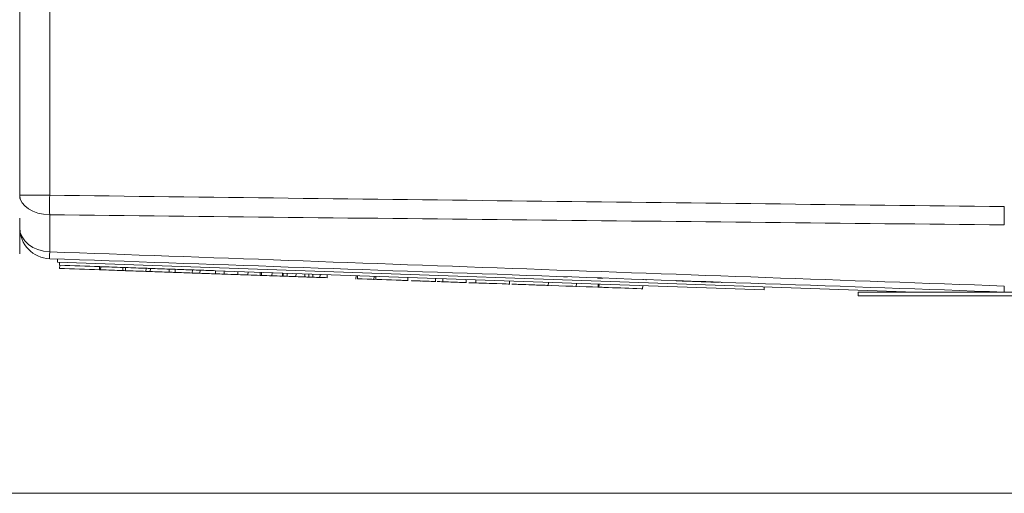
# Model space of a CAD drawing. Header units: millimetres. Extents: x 4 to 836, y 5 to 589.
# Tile 13 of 75: x 490 to 522, y 145 to 160. Entities that reach past the tile are written whole.
import ezdxf

# ---------------------------------------------------------------- set-up
doc = ezdxf.new("R2010")
doc.units = ezdxf.units.MM
doc.layers.add('1', color=7, linetype='Continuous', true_color=0xffffff)

msp = doc.modelspace()

# ---------------------------------------------------------------- linework, layer by layer
at = {"layer": '1', "color": 27, "linetype": 'Continuous', "lineweight": 18}
for p, q in [((489.946, 154.602), (489.946, 202.576)), ((489.946, 152.824), (489.946, 153.97))]:
    msp.add_line(p, q, dxfattribs=at)
at = {"layer": '1', "color": 252, "linetype": 'Continuous', "lineweight": 13}
for p, q in [((490.911, 160.789), (490.911, 154.704)), ((489.946, 154.704), (490.911, 154.704)), ((490.911, 154.076), (490.911, 152.884))]:
    msp.add_line(p, q, dxfattribs=at)
at = {"layer": '1', "color": 18, "linetype": 'Continuous', "lineweight": 18}
for p in [(491.165, 152.654), (518.781, 151.589)]:
    msp.add_line(p, (491.161, 152.554), dxfattribs=at)
at = {"layer": '1', "color": 7, "linetype": 'Continuous', "lineweight": 18}
for p, q in [((491.228, 152.451), (491.232, 152.551)), ((491.235, 152.451), (491.228, 152.451)), ((492.555, 152.405), (492.521, 152.406)), ((493.355, 152.377), (493.267, 152.38)), ((494.154, 152.349), (494.013, 152.354)), ((494.954, 152.321), (494.759, 152.328)), ((495.753, 152.293), (495.506, 152.302)), ((513.914, 151.659), (496.252, 152.276)), ((507.462, 152.084), (507.461, 152.067)), ((507.466, 152.084), (507.465, 152.067)), ((507.511, 152.083), (507.511, 152.065)), ((507.577, 152.08), (507.576, 152.063)), ((507.576, 152.073), (507.577, 152.08)), ((508.555, 152.028), (508.556, 152.039)), ((508.719, 152.033), (508.719, 152.041)), ((510.015, 151.988), (510.015, 151.978)), ((510.12, 151.984), (510.12, 151.974)), ((511.08, 151.951), (511.08, 151.958)), ((512.442, 151.893), (512.442, 151.903)), ((512.453, 151.892), (512.453, 151.91)), ((512.453, 151.892), (512.453, 151.903)), ((512.453, 151.903), (512.453, 151.903)), ((512.462, 151.892), (512.463, 151.91)), ((512.547, 151.889), (512.548, 151.907)), ((513.914, 151.659), (513.918, 151.759))]:
    msp.add_line(p, q, dxfattribs=at)
at = {"layer": '1', "color": 163, "linetype": 'Continuous', "lineweight": 18}
for p, q in [((491.231, 152.351), (491.235, 152.451)), ((491.231, 152.351), (491.235, 152.451)), ((492.517, 152.306), (492.52, 152.406)), ((492.552, 152.305), (492.555, 152.405)), ((493.263, 152.28), (493.267, 152.38)), ((493.351, 152.277), (493.355, 152.377)), ((494.009, 152.254), (494.013, 152.354)), ((494.151, 152.249), (494.154, 152.349)), ((494.756, 152.228), (494.759, 152.328)), ((494.95, 152.221), (494.954, 152.321)), ((495.502, 152.202), (495.506, 152.302)), ((495.75, 152.193), (495.753, 152.293)), ((496.249, 152.176), (496.252, 152.276)), ((496.524, 152.166), (496.528, 152.266)), ((496.969, 152.151), (496.973, 152.251)), ((497.296, 152.139), (497.3, 152.239)), ((497.688, 152.126), (497.692, 152.226)), ((497.73, 152.124), (497.734, 152.224)), ((498.068, 152.112), (498.072, 152.212)), ((498.407, 152.101), (498.41, 152.2)), ((498.427, 152.1), (498.431, 152.2)), ((498.555, 152.095), (498.558, 152.195)), ((498.841, 152.085), (498.844, 152.185)), ((499.126, 152.075), (499.129, 152.175)), ((499.252, 152.071), (499.256, 152.171)), ((499.38, 152.067), (499.384, 152.166)), ((499.613, 152.058), (499.616, 152.158)), ((499.845, 152.05), (499.848, 152.15))]:
    msp.add_line(p, q, dxfattribs=at)
at = {"layer": '1', "color": 5, "linetype": 'Continuous', "lineweight": 18}
for p, q in [((500.775, 152.118), (500.771, 152.005)), ((501.356, 152.098), (501.352, 151.985)), ((502.438, 151.947), (502.442, 152.06)), ((502.863, 151.945), (502.863, 151.932)), ((503.329, 151.916), (503.333, 152.029)), ((503.403, 151.926), (503.403, 151.914)), ((503.571, 151.92), (503.574, 152.02)), ((504.315, 151.882), (504.319, 151.994)), ((504.633, 151.983), (504.629, 151.871)), ((505.716, 151.833), (505.72, 151.945)), ((506.964, 151.789), (506.968, 151.902)), ((507.87, 151.87), (507.866, 151.758)), ((508.574, 151.846), (508.57, 151.733)), ((508.594, 151.732), (508.597, 151.845)), ((510.001, 151.683), (510.005, 151.796))]:
    msp.add_line(p, q, dxfattribs=at)
at = {"layer": '1', "color": 5, "linetype": 'Continuous', "lineweight": 13}
for p, q in [((500.824, 152.116), (500.821, 152.016)), ((501.412, 151.996), (501.416, 152.096)), ((508.57, 151.846), (508.566, 151.746))]:
    msp.add_line(p, q, dxfattribs=at)
at = {"layer": '1', "color": 7, "linetype": 'Continuous', "lineweight": 13}
msp.add_line((512.453, 151.903), (512.453, 151.91), dxfattribs=at)
at = {"layer": '1', "color": 252, "linetype": 'Continuous', "lineweight": 18}
for p, q in [((516.946, 151.589), (516.946, 151.464)), ((516.946, 151.589), (521.946, 151.589)), ((516.946, 151.464), (521.946, 151.464))]:
    msp.add_line(p, q, dxfattribs=at)
at = {"layer": '1', "color": 251, "linetype": 'Continuous', "lineweight": 18}
msp.add_line((463.199, 145.112), (551.808, 145.112), dxfattribs=at)
at = {"layer": '1', "color": 252, "linetype": 'Continuous', "lineweight": 18}
msp.add_arc((490.946, 153.662), 1, 180, 268, dxfattribs=at)
at = {"layer": '1', "color": 252, "linetype": 'Continuous', "lineweight": 13}
for centre, major_axis, ratio, start_param, end_param in [((490.946, 154.704), (-1, 0), 0.628448, 0, 1.53589), ((490.946, 154.704), (-0.012, -1), 0.034897, 4.71282, 5.391945), ((490.946, 153.662), (1, 0), 0.777852, 3.141593, 4.677482), ((490.946, 153.662), (-0.035, -0.999), 0.012336, 5.60406, 6.283185)]:
    msp.add_ellipse(centre, major_axis=major_axis, ratio=ratio, start_param=start_param, end_param=end_param, dxfattribs=at)
for points in [[(490.911, 154.704), (501.156, 154.578), (511.401, 154.457), (521.646, 154.34)], [(521.646, 153.75), (511.401, 153.856), (501.156, 153.964), (490.911, 154.076)], [(490.911, 152.884), (501.156, 152.515), (511.401, 152.148), (521.646, 151.782)]]:
    msp.add_open_spline(points, degree=3, dxfattribs=at)
at = {"layer": '1', "color": 252, "linetype": 'Continuous', "lineweight": 18}
for points, knots in [([(521.646, 154.34), (521.646, 154.287), (521.646, 154.182), (521.646, 154.08), (521.646, 153.98), (521.646, 153.883), (521.646, 153.793), (521.646, 153.75)], [0, 0, 0, 0, 0.25, 0.5, 0.5, 0.75, 1, 1, 1, 1]), ([(521.646, 151.782), (521.646, 151.75), (521.646, 151.695), (521.646, 151.655), (521.646, 151.622), (521.646, 151.598), (521.646, 151.589), (521.646, 151.589)], [0, 0, 0, 0, 0.2502, 0.5004, 0.5004, 0.750601, 1, 1, 1, 1])]:
    msp.add_open_spline(points, degree=3, knots=knots, dxfattribs=at)
msp.add_open_spline([(521.646, 151.589), (511.401, 151.947), (501.156, 152.305), (490.911, 152.662)], degree=3, dxfattribs=at)
at = {"layer": '1', "color": 163, "linetype": 'Continuous', "lineweight": 18}
for points in [[(492.517, 152.306), (492.088, 152.321), (491.66, 152.336), (491.231, 152.351)], [(492.52, 152.406), (492.092, 152.421), (491.663, 152.436), (491.235, 152.451)], [(492.552, 152.305), (492.54, 152.305), (492.528, 152.306), (492.517, 152.306)], [(492.555, 152.405), (492.544, 152.405), (492.532, 152.406), (492.52, 152.406)], [(493.263, 152.28), (493.026, 152.288), (492.789, 152.297), (492.552, 152.305)], [(493.267, 152.38), (493.03, 152.388), (492.792, 152.397), (492.555, 152.405)], [(493.351, 152.277), (493.322, 152.278), (493.293, 152.279), (493.263, 152.28)], [(493.355, 152.377), (493.325, 152.378), (493.296, 152.379), (493.267, 152.38)], [(494.009, 152.254), (493.79, 152.262), (493.571, 152.269), (493.351, 152.277)], [(494.013, 152.354), (493.794, 152.362), (493.574, 152.369), (493.355, 152.377)], [(494.151, 152.249), (494.104, 152.251), (494.057, 152.252), (494.009, 152.254)], [(494.154, 152.349), (494.107, 152.351), (494.06, 152.352), (494.013, 152.354)], [(494.756, 152.228), (494.554, 152.235), (494.352, 152.242), (494.151, 152.249)], [(494.759, 152.328), (494.558, 152.335), (494.356, 152.342), (494.154, 152.349)], [(494.95, 152.221), (494.885, 152.223), (494.821, 152.226), (494.756, 152.228)], [(494.954, 152.321), (494.889, 152.323), (494.824, 152.326), (494.759, 152.328)], [(495.502, 152.202), (495.318, 152.208), (495.134, 152.215), (494.95, 152.221)], [(495.506, 152.302), (495.322, 152.308), (495.138, 152.315), (494.954, 152.321)], [(495.75, 152.193), (495.667, 152.196), (495.585, 152.199), (495.502, 152.202)], [(495.753, 152.293), (495.671, 152.296), (495.588, 152.299), (495.506, 152.302)], [(496.249, 152.176), (496.082, 152.182), (495.916, 152.188), (495.75, 152.193)], [(496.252, 152.276), (496.086, 152.282), (495.92, 152.287), (495.753, 152.293)], [(496.524, 152.166), (496.433, 152.169), (496.341, 152.173), (496.249, 152.176)], [(496.969, 152.151), (496.821, 152.156), (496.673, 152.161), (496.524, 152.166)], [(497.296, 152.139), (497.187, 152.143), (497.078, 152.147), (496.969, 152.151)], [(497.688, 152.126), (497.558, 152.13), (497.427, 152.135), (497.296, 152.139)], [(497.73, 152.124), (497.716, 152.125), (497.702, 152.125), (497.688, 152.126)], [(498.068, 152.112), (497.956, 152.116), (497.843, 152.12), (497.73, 152.124)], [(498.407, 152.101), (498.294, 152.104), (498.181, 152.108), (498.068, 152.112)], [(498.427, 152.1), (498.42, 152.1), (498.414, 152.1), (498.407, 152.101)], [(498.555, 152.095), (498.512, 152.097), (498.47, 152.098), (498.427, 152.1)], [(498.841, 152.085), (498.745, 152.089), (498.65, 152.092), (498.555, 152.095)], [(499.126, 152.075), (499.031, 152.079), (498.936, 152.082), (498.841, 152.085)], [(499.252, 152.071), (499.21, 152.072), (499.168, 152.074), (499.126, 152.075)], [(499.38, 152.067), (499.338, 152.068), (499.295, 152.07), (499.252, 152.071)], [(499.613, 152.058), (499.535, 152.061), (499.458, 152.064), (499.38, 152.067)], [(499.845, 152.05), (499.767, 152.053), (499.69, 152.056), (499.613, 152.058)]]:
    msp.add_open_spline(points, degree=3, dxfattribs=at)
at = {"layer": '1', "color": 5, "linetype": 'Continuous', "lineweight": 18}
for points, knots in [([(500.821, 152.016), (501.236, 152.002), (501.652, 151.987), (502.068, 151.973), (502.135, 151.97), (502.209, 151.968), (502.275, 151.965), (502.313, 151.964), (502.351, 151.963), (502.388, 151.961), (502.422, 151.96), (502.439, 151.96), (502.439, 151.96)], [0, 0, 0, 0, 0.775129, 0.775129, 0.775129, 0.878258, 0.878258, 0.878258, 0.948202, 0.948202, 0.948202, 1, 1, 1, 1]), ([(502.557, 151.956), (502.57, 151.955), (502.582, 151.955), (502.594, 151.954), (502.84, 151.946), (503.011, 151.94), (503.284, 151.93), (503.329, 151.929), (503.33, 151.929)], [0, 0, 0, 0, 0.044882, 0.044882, 0.044882, 0.683923, 0.683923, 1, 1, 1, 1]), ([(503.571, 151.92), (503.833, 151.911), (503.994, 151.905), (504.268, 151.896), (504.315, 151.894), (504.316, 151.894)], [0, 0, 0, 0, 0.669541, 0.669541, 1, 1, 1, 1]), ([(504.409, 151.891), (504.433, 151.89), (504.458, 151.889), (504.483, 151.888), (504.715, 151.88), (504.91, 151.873), (505.153, 151.865), (505.204, 151.863), (505.255, 151.861), (505.306, 151.86), (505.563, 151.851), (505.714, 151.845), (505.717, 151.845)], [0, 0, 0, 0, 0.055277, 0.055277, 0.055277, 0.465682, 0.465682, 0.465682, 0.579436, 0.579436, 0.579436, 1, 1, 1, 1]), ([(505.795, 151.843), (505.861, 151.84), (505.927, 151.838), (505.993, 151.836), (506.353, 151.823), (506.556, 151.816), (506.902, 151.804), (506.964, 151.802), (506.964, 151.802)], [0, 0, 0, 0, 0.144262, 0.144262, 0.144262, 0.699134, 0.699134, 1, 1, 1, 1]), ([(506.494, 151.818), (506.493, 151.818), (506.614, 151.814), (507.437, 151.785), (508.11, 151.762), (508.566, 151.746)], [0, 0, 0, 0, 0.29854, 0.29854, 1, 1, 1, 1]), ([(508.57, 151.746), (508.57, 151.746), (508.587, 151.745), (508.619, 151.744), (508.645, 151.743), (508.671, 151.742), (508.696, 151.741), (508.763, 151.739), (508.837, 151.736), (508.903, 151.734), (509.252, 151.722), (509.602, 151.71), (509.951, 151.697), (509.986, 151.696), (510.002, 151.696), (510.001, 151.696)], [0, 0, 0, 0, 0.056336, 0.056336, 0.056336, 0.109377, 0.109377, 0.109377, 0.22376, 0.22376, 0.22376, 0.941474, 0.941474, 0.941474, 1, 1, 1, 1])]:
    msp.add_open_spline(points, degree=3, knots=knots, dxfattribs=at)
msp.add_open_spline([(503.382, 151.927), (503.445, 151.925), (503.508, 151.922), (503.571, 151.92)], degree=3, dxfattribs=at)
at = {"layer": '1', "color": 7, "linetype": 'Continuous', "lineweight": 18}
for points, degree, knots in [([(507.462, 152.077), (507.462, 152.077), (507.465, 152.077), (507.471, 152.077), (507.482, 152.076), (507.497, 152.076), (507.518, 152.075), (507.545, 152.074), (507.551, 152.074)], 7, [0, 0, 0, 0, 0, 0, 0, 0, 0.756802, 1, 1, 1, 1, 1, 1, 1, 1]), ([(508.719, 152.033), (508.575, 152.038), (508.546, 152.039), (508.546, 152.039), (508.546, 152.039), (508.546, 152.039)], 3, [0, 0, 0, 0, 0.645617, 0.645617, 1, 1, 1, 1]), ([(511.474, 151.937), (511.474, 151.937), (511.474, 151.937), (511.474, 151.937), (511.474, 151.937), (511.433, 151.938), (511.206, 151.946), (511.08, 151.951)], 3, [0, 0, 0, 0, 0.10179, 0.303065, 0.303065, 0.730147, 1, 1, 1, 1]), ([(511.474, 151.937), (511.474, 151.937), (511.474, 151.937), (511.474, 151.937), (511.474, 151.937), (511.436, 151.938), (511.273, 151.944)], 3, [0, 0, 0, 0, 0.341897, 0.341897, 0.341897, 1, 1, 1, 1]), ([(512.453, 151.903), (512.453, 151.903), (512.368, 151.906), (512.198, 151.911), (512.002, 151.918), (511.655, 151.93), (511.474, 151.937), (511.474, 151.937)], 3, [0, 0, 0, 0, 0.260906, 0.333735, 0.412167, 0.686679, 1, 1, 1, 1])]:
    msp.add_open_spline(points, degree=degree, knots=knots, dxfattribs=at)
msp.add_open_spline([(511.474, 151.937), (511.366, 151.941), (511.252, 151.945), (511.133, 151.949)], degree=3, dxfattribs=at)

doc.saveas('drawing.dxf')
